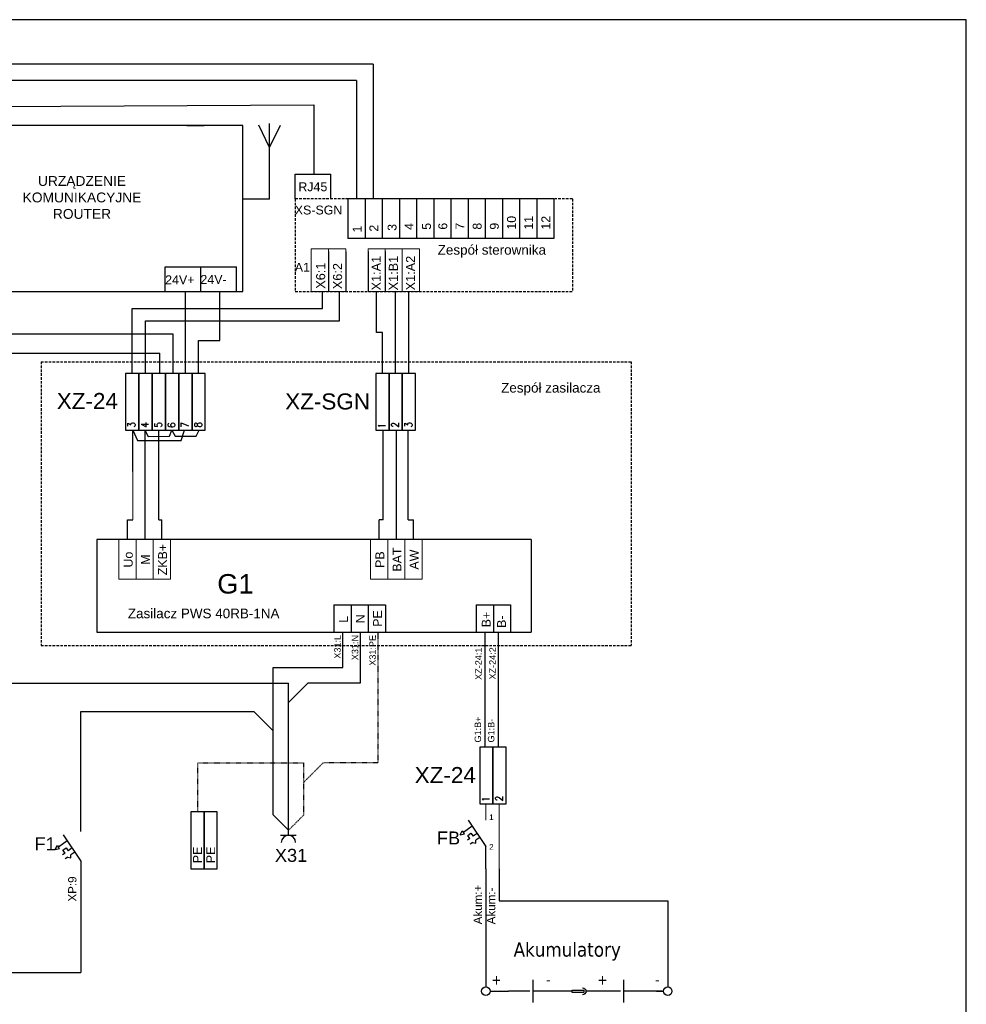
# Model space of a CAD drawing. Header units: millimetres. Extents: x -2674 to -2269, y -551 to -111.
# Tile 5 of 5: x -2452 to -2269, y -302 to -111. Entities that reach past the tile are written whole.
import ezdxf
from ezdxf.enums import TextEntityAlignment as Align

# ---------------------------------------------------------------- set-up
doc = ezdxf.new("R2010")
doc.units = ezdxf.units.MM
doc.linetypes.add('DASHED', pattern=[0.75, 0.5, -0.25])
doc.layers.add('-APP_COMANDI', color=1, linetype='Continuous')
doc.layers.add('Aparatura', color=7, linetype='Continuous')
for name, color, linetype, lineweight in [('EPLAN100', 7, 'Continuous', 13), ('EPLAN300', 5, 'Continuous', 5), ('EPLAN311', 1, 'Continuous', 5), ('EPLAN400', 5, 'Continuous', 9), ('EPLAN420', 7, 'Continuous', 9)]:
    doc.layers.add(name, color=color, linetype=linetype, lineweight=lineweight)
doc.layers.add('rzutnie', color=3, linetype='Continuous', plot=False)
doc.styles.add('ARIAL', font='arial.ttf', dxfattribs={"height": 25})
doc.styles.get("Standard").update_dxf_attribs({"font": 'arial.ttf'})
doc.styles.add('Tahoma', font='tahoma.ttf')
doc.linetypes.add('ZYGZAK', pattern='A,0.00254,-5.08,[131,ltypeshp.shx,S=5.08,R=0,X=-5.08,Y=0],-10.16,[131,ltypeshp.shx,S=5.08,R=180,X=5.08,Y=0],-5.08', length=20.32254)

msp = doc.modelspace()

# ---------------------------------------------------------------- linework, layer by layer
at = {"layer": '-APP_COMANDI', "color": 1, "linetype": 'DASHED', "lineweight": 30}
for p, q in [((-2345.18, -145.97), (-2398.98, -145.97)), ((-2398.98, -145.97), (-2398.98, -163.94)), ((-2398.98, -163.94), (-2345.18, -163.94)), ((-2448.29, -177.56), (-2333.78, -177.56)), ((-2448.29, -232.63), (-2333.78, -232.63))]:
    msp.add_line(p, q, dxfattribs=at)
at = {"layer": '-APP_COMANDI', "linetype": 'DASHED', "lineweight": 30}
for p, q in [((-2345.18, -145.97), (-2345.18, -163.94)), ((-2448.29, -177.56), (-2448.29, -232.63)), ((-2333.78, -177.56), (-2333.78, -232.63))]:
    msp.add_line(p, q, dxfattribs=at)
at = {"layer": 'Aparatura', "color": 2}
for p, q in [((-2383.81, -119.87), (-2557.8, -119.87)), ((-2383.81, -119.87), (-2383.81, -145.97)), ((-2387.08, -123.02), (-2554.92, -123.02)), ((-2387.08, -123.02), (-2387.08, -145.97))]:
    msp.add_line(p, q, dxfattribs=at)
at = {"layer": 'Aparatura', "color": 2, "linetype": 'ZYGZAK', "ltscale": 0.1}
msp.add_line((-2463.78, -128.09), (-2395.34, -127.76), dxfattribs=at)
at = {"layer": 'Aparatura', "color": 2, "linetype": 'ZYGZAK', "ltscale": 0.8}
msp.add_line((-2395.34, -127.76), (-2395.34, -141.19), dxfattribs=at)
at = {"layer": 'Aparatura', "color": 7, "linetype": 'Continuous', "lineweight": 30}
for p, q in [((-2409.12, -131.77), (-2470.69, -131.77)), ((-2409.12, -163.94), (-2409.12, -131.77)), ((-2470.69, -163.94), (-2409.12, -163.94)), ((-2353.19, -212.05), (-2437.45, -212.05)), ((-2437.45, -212.05), (-2437.45, -230.02)), ((-2437.45, -230.02), (-2353.19, -230.02))]:
    msp.add_line(p, q, dxfattribs=at)
at = {"layer": 'Aparatura', "color": 151}
for p, q in [((-2419.97, -131.77), (-2416.63, -131.77)), ((-2416.63, -131.77), (-2418.3, -131.77))]:
    msp.add_line(p, q, dxfattribs=at)
at = {"layer": 'Aparatura'}
for p, q in [((-2403.94, -136.03), (-2406.04, -131.67)), ((-2403.94, -146.01), (-2403.94, -131.36)), ((-2403.94, -136.03), (-2401.84, -131.67)), ((-2398.98, -145.97), (-2398.98, -141.19)), ((-2398.98, -141.19), (-2392.06, -141.19)), ((-2392.06, -145.97), (-2392.06, -141.19)), ((-2403.94, -146.01), (-2409.12, -146.01)), ((-2388.75, -145.97), (-2388.75, -153.67)), ((-2348.77, -145.97), (-2388.75, -145.97)), ((-2385.42, -145.97), (-2385.42, -153.67)), ((-2382.09, -145.97), (-2382.09, -153.67)), ((-2378.76, -145.97), (-2378.76, -153.67)), ((-2375.43, -145.97), (-2375.43, -153.67)), ((-2372.09, -145.97), (-2372.09, -153.67)), ((-2368.76, -145.97), (-2368.76, -153.67)), ((-2368.76, -145.97), (-2368.76, -153.67)), ((-2365.43, -145.97), (-2365.43, -153.67)), ((-2365.43, -145.97), (-2365.43, -153.67)), ((-2362.1, -145.97), (-2362.1, -153.67)), ((-2362.1, -145.97), (-2362.1, -153.67)), ((-2358.76, -145.97), (-2358.76, -153.67)), ((-2358.76, -145.97), (-2358.76, -153.67)), ((-2355.43, -145.97), (-2355.43, -153.67)), ((-2355.43, -145.97), (-2355.43, -153.67)), ((-2352.1, -145.97), (-2352.1, -153.67)), ((-2352.1, -145.97), (-2352.1, -153.67)), ((-2348.77, -145.97), (-2348.77, -153.67)), ((-2348.77, -153.67), (-2388.75, -153.67)), ((-2392.51, -156.2), (-2392.51, -163.94)), ((-2389.17, -156.2), (-2389.17, -163.94)), ((-2384.84, -156.2), (-2384.84, -163.94)), ((-2381.51, -156.2), (-2381.51, -163.94)), ((-2424.23, -163.94), (-2424.23, -159.17)), ((-2424.23, -159.17), (-2417.31, -159.17)), ((-2417.31, -163.94), (-2417.31, -159.17)), ((-2417.31, -163.94), (-2417.31, -159.17)), ((-2417.31, -159.17), (-2410.39, -159.17)), ((-2410.39, -163.94), (-2410.39, -159.17)), ((-2420.23, -179.85), (-2420.23, -163.94)), ((-2413.62, -173.48), (-2413.62, -163.94)), ((-2393.65, -167.23), (-2393.65, -163.94)), ((-2390.34, -169.62), (-2390.34, -163.94)), ((-2383.17, -171.9), (-2383.18, -163.94)), ((-2379.49, -179.85), (-2379.49, -163.94)), ((-2376.91, -179.85), (-2376.91, -163.94)), ((-2430.59, -179.85), (-2430.59, -167.23)), ((-2430.59, -167.23), (-2393.65, -167.23)), ((-2428.02, -179.85), (-2428.02, -169.62)), ((-2428.02, -169.62), (-2390.34, -169.62)), ((-2382.03, -171.9), (-2383.18, -171.9)), ((-2382.03, -179.85), (-2382.03, -171.9)), ((-2492.53, -172.16), (-2422.71, -172.16)), ((-2422.71, -172.16), (-2422.71, -179.85)), ((-2417.74, -179.85), (-2417.74, -173.48)), ((-2417.74, -173.48), (-2413.62, -173.48)), ((-2499.91, -175.87), (-2425.24, -175.9)), ((-2425.32, -175.91), (-2425.32, -179.85)), ((-2430.48, -190.86), (-2429.6, -192.87)), ((-2430.48, -198.83), (-2430.48, -190.86)), ((-2428.16, -190.86), (-2427.49, -192.07)), ((-2428.16, -190.86), (-2428.16, -212.05)), ((-2425.45, -208.25), (-2425.45, -190.86)), ((-2423.39, -192.03), (-2422.88, -190.86)), ((-2422.88, -190.86), (-2422.25, -192.03)), ((-2421.11, -192.87), (-2420.43, -190.86)), ((-2418.19, -192.03), (-2417.58, -190.86)), ((-2381.92, -208.25), (-2381.92, -190.86)), ((-2379.34, -212.05), (-2379.34, -190.86)), ((-2377.02, -208.25), (-2377.02, -190.86)), ((-2429.6, -192.87), (-2421.11, -192.87)), ((-2427.49, -192.07), (-2423.39, -192.03)), ((-2422.25, -192.03), (-2418.19, -192.03)), ((-2431.5, -212.05), (-2431.5, -208.25)), ((-2431.5, -208.25), (-2430.48, -208.25)), ((-2425.45, -208.25), (-2424.83, -208.25)), ((-2424.83, -212.05), (-2424.83, -208.25)), ((-2381.92, -208.25), (-2382.67, -208.25)), ((-2382.67, -212.05), (-2382.67, -208.25)), ((-2377.02, -208.25), (-2376.01, -208.25)), ((-2376.01, -212.05), (-2376.01, -208.25)), ((-2391.44, -224.72), (-2391.44, -230.02)), ((-2391.44, -224.72), (-2381.44, -224.72)), ((-2388.11, -224.72), (-2388.11, -230.02)), ((-2384.78, -224.72), (-2384.78, -230.02)), ((-2381.44, -224.72), (-2381.44, -230.02)), ((-2363.85, -224.72), (-2363.85, -230.02)), ((-2363.85, -224.72), (-2357.19, -224.72)), ((-2360.52, -224.72), (-2360.52, -230.02)), ((-2357.19, -224.72), (-2357.19, -230.02)), ((-2362.11, -252.32), (-2362.11, -230.02)), ((-2359.53, -252.32), (-2359.53, -230.02)), ((-2401.8, -269.43), (-2398.75, -269.43)), ((-2361.96, -275.93), (-2361.96, -271.6)), ((-2361.96, -275.93), (-2361.96, -297.47)), ((-2359.38, -275.93), (-2359.38, -282.16)), ((-2359.38, -282.16), (-2326.68, -282.16)), ((-2326.68, -282.16), (-2326.68, -297.47))]:
    msp.add_line(p, q, dxfattribs=at)
at = {"layer": 'Aparatura', "color": 0}
for p, q in [((-2441.71, -163.94), (-2437.52, -163.94)), ((-2366.97, -269.33), (-2366.54, -268.57)), ((-2366.97, -269.33), (-2366.11, -269.16)), ((-2366.54, -268.57), (-2366.33, -268.87)), ((-2364.62, -267.64), (-2366.33, -268.87)), ((-2366.11, -269.16), (-2366.33, -268.87)), ((-2365.48, -269.46), (-2364.86, -269)), ((-2364.86, -269), (-2364.42, -269.59)), ((-2363.68, -269.05), (-2364.42, -269.59)), ((-2443.2, -270.48), (-2444.91, -271.7)), ((-2365.05, -270.04), (-2365.52, -270.38)), ((-2365.05, -270.04), (-2365.48, -269.46)), ((-2365.05, -270.04), (-2365.05, -270.04)), ((-2364.53, -270.81), (-2365, -271.16)), ((-2364.53, -270.81), (-2364.53, -270.81)), ((-2364.53, -270.81), (-2363.94, -270.94)), ((-2363.94, -270.94), (-2363.9, -270.36)), ((-2363.15, -269.83), (-2363.9, -270.36)), ((-2445.55, -272.16), (-2445.12, -271.4)), ((-2445.55, -272.16), (-2444.7, -272)), ((-2445.12, -271.4), (-2444.91, -271.7)), ((-2444.7, -272), (-2444.91, -271.7)), ((-2443.63, -272.87), (-2444.11, -273.22)), ((-2444.06, -272.3), (-2443.44, -271.84)), ((-2443.63, -272.87), (-2444.06, -272.3)), ((-2443.63, -272.87), (-2443.63, -272.87)), ((-2443.44, -271.84), (-2443.01, -272.42)), ((-2442.26, -271.89), (-2443.01, -272.42)), ((-2441.74, -272.67), (-2442.48, -273.2)), ((-2443.11, -273.65), (-2443.58, -274)), ((-2443.11, -273.65), (-2443.11, -273.65)), ((-2443.11, -273.65), (-2442.52, -273.77)), ((-2442.52, -273.77), (-2442.48, -273.2))]:
    msp.add_line(p, q, dxfattribs=at)
at = {"layer": 'Aparatura', "lineweight": 30}
msp.add_line((-2353.19, -212.05), (-2353.19, -230.02), dxfattribs=at)
at = {"layer": 'Aparatura', "color": 3}
for p, q in [((-2389.75, -236.89), (-2389.75, -230.02)), ((-2403.26, -265.48), (-2403.26, -236.89)), ((-2403.26, -236.89), (-2389.75, -236.89)), ((-2440.54, -268.68), (-2440.54, -245.4)), ((-2440.54, -245.4), (-2407, -245.4)), ((-2407, -245.4), (-2403.26, -249.15)), ((-2403.26, -265.48), (-2400.27, -268.46)), ((-2477.07, -296.02), (-2440.54, -296.02))]:
    msp.add_line(p, q, dxfattribs=at)
at = {"layer": 'Aparatura', "color": 5}
for p, q in [((-2386.35, -230.02), (-2386.35, -239.92)), ((-2462.1, -239.92), (-2400.27, -239.92)), ((-2400.27, -269.43), (-2400.27, -239.92)), ((-2396.53, -239.92), (-2400.27, -243.66)), ((-2386.35, -239.92), (-2396.53, -239.92))]:
    msp.add_line(p, q, dxfattribs=at)
at = {"layer": 'Aparatura', "color": 3, "linetype": 'DASHED', "ltscale": 0.1}
for p, q in [((-2382.94, -230.02), (-2382.94, -255.38)), ((-2417.89, -255.38), (-2397.29, -255.38)), ((-2417.89, -264.91), (-2417.89, -255.38)), ((-2397.29, -265.48), (-2397.29, -255.38)), ((-2393.55, -255.38), (-2397.29, -259.13)), ((-2382.94, -255.38), (-2393.55, -255.38)), ((-2397.29, -265.48), (-2400.27, -268.46))]:
    msp.add_line(p, q, dxfattribs=at)
at = {"layer": 'Aparatura', "color": 0, "linetype": 'Continuous'}
for p, q in [((-2365.39, -266.5), (-2361.96, -271.6)), ((-2443.97, -269.33), (-2440.54, -274.44))]:
    msp.add_line(p, q, dxfattribs=at)
at = {"layer": 'Aparatura', "color": 3, "linetype": 'Continuous'}
msp.add_line((-2440.54, -274.44), (-2440.54, -296.02), dxfattribs=at)
at = {"layer": 'Aparatura'}
for points in [[(-2429.34, -190.86), (-2429.34, -179.85), (-2431.92, -179.85), (-2431.92, -190.86)], [(-2429.34, -190.86), (-2429.34, -179.85), (-2431.92, -179.85), (-2431.92, -190.86)], [(-2426.73, -190.86), (-2426.73, -179.85), (-2429.34, -179.85), (-2429.34, -190.86)], [(-2426.73, -190.86), (-2426.73, -179.85), (-2429.34, -179.85), (-2429.34, -190.86)], [(-2424.15, -190.86), (-2424.15, -179.85), (-2426.73, -179.85), (-2426.73, -190.86)], [(-2424.15, -190.86), (-2424.15, -179.85), (-2426.73, -179.85), (-2426.73, -190.86)], [(-2421.57, -190.86), (-2421.57, -179.85), (-2424.15, -179.85), (-2424.15, -190.86)], [(-2421.57, -190.86), (-2421.57, -179.85), (-2424.15, -179.85), (-2424.15, -190.86)], [(-2418.99, -190.86), (-2418.99, -179.85), (-2421.57, -179.85), (-2421.57, -190.86)], [(-2418.99, -190.86), (-2418.99, -179.85), (-2421.57, -179.85), (-2421.57, -190.86)], [(-2416.41, -190.86), (-2416.41, -179.85), (-2418.99, -179.85), (-2418.99, -190.86)], [(-2416.41, -190.86), (-2416.41, -179.85), (-2418.99, -179.85), (-2418.99, -190.86)], [(-2380.76, -190.86), (-2380.76, -179.85), (-2383.34, -179.85), (-2383.34, -190.86)], [(-2380.76, -190.86), (-2380.76, -179.85), (-2383.34, -179.85), (-2383.34, -190.86)], [(-2378.18, -190.86), (-2378.18, -179.85), (-2380.76, -179.85), (-2380.76, -190.86)], [(-2378.18, -190.86), (-2378.18, -179.85), (-2380.76, -179.85), (-2380.76, -190.86)], [(-2375.6, -190.86), (-2375.6, -179.85), (-2378.18, -179.85), (-2378.18, -190.86)], [(-2375.6, -190.86), (-2375.6, -179.85), (-2378.18, -179.85), (-2378.18, -190.86)], [(-2418.5, -189.91), (-2418.44, -190.08), (-2418.3, -190.14), (-2418.18, -190.14), (-2418.04, -190.08), (-2417.95, -189.97), (-2417.9, -189.77), (-2417.84, -189.6), (-2417.7, -189.48), (-2417.55, -189.42), (-2417.35, -189.42), (-2417.24, -189.48), (-2417.15, -189.54), (-2417.09, -189.71), (-2417.09, -189.91), (-2417.15, -190.08), (-2417.24, -190.14), (-2417.35, -190.2), (-2417.55, -190.2), (-2417.7, -190.14), (-2417.84, -190.03), (-2417.9, -189.85), (-2417.95, -189.65), (-2418.04, -189.54), (-2418.18, -189.48), (-2418.3, -189.48), (-2418.44, -189.54), (-2418.5, -189.71)], [(-2418.5, -189.91), (-2418.44, -190.08), (-2418.3, -190.14), (-2418.18, -190.14), (-2418.04, -190.08), (-2417.95, -189.97), (-2417.9, -189.77), (-2417.84, -189.6), (-2417.7, -189.48), (-2417.55, -189.42), (-2417.35, -189.42), (-2417.24, -189.48), (-2417.15, -189.54), (-2417.09, -189.71), (-2417.09, -189.91), (-2417.15, -190.08), (-2417.24, -190.14), (-2417.35, -190.2), (-2417.55, -190.2), (-2417.7, -190.14), (-2417.84, -190.03), (-2417.9, -189.85), (-2417.95, -189.65), (-2418.04, -189.54), (-2418.18, -189.48), (-2418.3, -189.48), (-2418.44, -189.54), (-2418.5, -189.71)], [(-2360.59, -263.33), (-2360.59, -252.32), (-2363.17, -252.32), (-2363.17, -263.33)], [(-2358.01, -263.33), (-2358.01, -252.32), (-2360.59, -252.32), (-2360.59, -263.33)], [(-2416.66, -275.92), (-2416.66, -264.91), (-2419.24, -264.91), (-2419.24, -275.92)], [(-2414.08, -275.92), (-2414.08, -264.91), (-2416.66, -264.91), (-2416.66, -275.92)], [(-2414.08, -275.92), (-2414.08, -264.91), (-2416.66, -264.91), (-2416.66, -275.92)]]:
    msp.add_lwpolyline(points, close=True, dxfattribs=at)
for points in [[(-2431.43, -190.08), (-2431.43, -189.48), (-2430.88, -189.8), (-2430.88, -189.65), (-2430.83, -189.54), (-2430.77, -189.48), (-2430.57, -189.42), (-2430.43, -189.42), (-2430.22, -189.48), (-2430.08, -189.6), (-2430.02, -189.77), (-2430.02, -189.91), (-2430.08, -190.08), (-2430.14, -190.14), (-2430.28, -190.2)], [(-2431.43, -190.08), (-2431.43, -189.48), (-2430.88, -189.8), (-2430.88, -189.65), (-2430.83, -189.54), (-2430.77, -189.48), (-2430.57, -189.42), (-2430.43, -189.42), (-2430.22, -189.48), (-2430.08, -189.6), (-2430.02, -189.77), (-2430.02, -189.91), (-2430.08, -190.08), (-2430.14, -190.14), (-2430.28, -190.2)], [(-2428.85, -189.65), (-2427.9, -190.2), (-2427.9, -189.37)], [(-2428.85, -189.65), (-2427.9, -190.2), (-2427.9, -189.37)], [(-2428.85, -189.65), (-2427.44, -189.65)], [(-2428.85, -189.65), (-2427.44, -189.65)], [(-2426.27, -189.54), (-2426.27, -190.08), (-2425.67, -190.14), (-2425.72, -190.08), (-2425.78, -189.91), (-2425.78, -189.77), (-2425.72, -189.6), (-2425.58, -189.48), (-2425.38, -189.42), (-2425.24, -189.42), (-2425.04, -189.48), (-2424.92, -189.6), (-2424.83, -189.77), (-2424.83, -189.91), (-2424.92, -190.08), (-2424.98, -190.14), (-2425.12, -190.2)], [(-2426.27, -189.54), (-2426.27, -190.08), (-2425.67, -190.14), (-2425.72, -190.08), (-2425.78, -189.91), (-2425.78, -189.77), (-2425.72, -189.6), (-2425.58, -189.48), (-2425.38, -189.42), (-2425.24, -189.42), (-2425.04, -189.48), (-2424.92, -189.6), (-2424.83, -189.77), (-2424.83, -189.91), (-2424.92, -190.08), (-2424.98, -190.14), (-2425.12, -190.2)], [(-2423.49, -189.54), (-2423.6, -189.6), (-2423.69, -189.77), (-2423.69, -189.85), (-2423.6, -190.03), (-2423.4, -190.14), (-2423.06, -190.2), (-2422.74, -190.2), (-2422.46, -190.14), (-2422.34, -190.03), (-2422.25, -189.85), (-2422.25, -189.8), (-2422.34, -189.65), (-2422.46, -189.54), (-2422.66, -189.48), (-2422.74, -189.48), (-2422.94, -189.54), (-2423.06, -189.65), (-2423.14, -189.8), (-2423.14, -189.85), (-2423.06, -190.03), (-2422.94, -190.14), (-2422.74, -190.2)], [(-2423.49, -189.54), (-2423.6, -189.6), (-2423.69, -189.77), (-2423.69, -189.85), (-2423.6, -190.03), (-2423.4, -190.14), (-2423.06, -190.2), (-2422.74, -190.2), (-2422.46, -190.14), (-2422.34, -190.03), (-2422.25, -189.85), (-2422.25, -189.8), (-2422.34, -189.65), (-2422.46, -189.54), (-2422.66, -189.48), (-2422.74, -189.48), (-2422.94, -189.54), (-2423.06, -189.65), (-2423.14, -189.8), (-2423.14, -189.85), (-2423.06, -190.03), (-2422.94, -190.14), (-2422.74, -190.2)], [(-2421.08, -190.2), (-2421.08, -189.42), (-2419.67, -189.97)], [(-2421.08, -190.2), (-2421.08, -189.42), (-2419.67, -189.97)], [(-2382.59, -190.2), (-2382.65, -190.08), (-2382.85, -189.91), (-2381.45, -189.91)], [(-2382.59, -190.2), (-2382.65, -190.08), (-2382.85, -189.91), (-2381.45, -189.91)], [(-2379.95, -190.14), (-2380.01, -190.14), (-2380.16, -190.08), (-2380.21, -190.03), (-2380.27, -189.91), (-2380.27, -189.71), (-2380.21, -189.6), (-2380.16, -189.54), (-2380.01, -189.48), (-2379.87, -189.48), (-2379.73, -189.54), (-2379.52, -189.65), (-2378.87, -190.2), (-2378.87, -189.42)], [(-2379.95, -190.14), (-2380.01, -190.14), (-2380.16, -190.08), (-2380.21, -190.03), (-2380.27, -189.91), (-2380.27, -189.71), (-2380.21, -189.6), (-2380.16, -189.54), (-2380.01, -189.48), (-2379.87, -189.48), (-2379.73, -189.54), (-2379.52, -189.65), (-2378.87, -190.2), (-2378.87, -189.42)], [(-2377.69, -190.08), (-2377.69, -189.48), (-2377.14, -189.8), (-2377.14, -189.65), (-2377.09, -189.54), (-2377.03, -189.48), (-2376.83, -189.42), (-2376.69, -189.42), (-2376.49, -189.48), (-2376.34, -189.6), (-2376.28, -189.77), (-2376.28, -189.91), (-2376.34, -190.08), (-2376.4, -190.14), (-2376.54, -190.2)], [(-2377.69, -190.08), (-2377.69, -189.48), (-2377.14, -189.8), (-2377.14, -189.65), (-2377.09, -189.54), (-2377.03, -189.48), (-2376.83, -189.42), (-2376.69, -189.42), (-2376.49, -189.48), (-2376.34, -189.6), (-2376.28, -189.77), (-2376.28, -189.91), (-2376.34, -190.08), (-2376.4, -190.14), (-2376.54, -190.2)], [(-2362.42, -262.67), (-2362.48, -262.55), (-2362.68, -262.38), (-2361.28, -262.38)], [(-2359.79, -262.61), (-2359.84, -262.61), (-2359.99, -262.55), (-2360.04, -262.49), (-2360.1, -262.38), (-2360.1, -262.18), (-2360.04, -262.06), (-2359.99, -262.01), (-2359.84, -261.95), (-2359.7, -261.95), (-2359.56, -262.01), (-2359.36, -262.12), (-2358.7, -262.67), (-2358.7, -261.89)], [(-2416.66, -275.92), (-2416.66, -264.91), (-2419.24, -264.91), (-2419.24, -275.92)]]:
    msp.add_lwpolyline(points, dxfattribs=at)
at = {"layer": 'Aparatura', "color": 26}
msp.add_lwpolyline([(-2345.21, -299.46), (-2342.99, -299.46), (-2342.99, -299.92), (-2345.21, -299.92)], close=True, dxfattribs=at)
msp.add_lwpolyline([(-2343.23, -299, -1), (-2343.23, -300.36, -1)], format="xyb", dxfattribs=at)
at = {"layer": 'Aparatura'}
msp.add_arc((-2400.27, -270.82), 1.39, 0, 180, dxfattribs=at)
at = {"layer": 'EPLAN100'}
for p, q in [((-2430.48, -208.25), (-2430.48, -198.83)), ((-2361.96, -266.5), (-2361.96, -263.33)), ((-2359.38, -275.93), (-2359.38, -263.33))]:
    msp.add_line(p, q, dxfattribs=at)
for points in [[(-2395.84, -155.66), (-2392.51, -155.66), (-2392.51, -163.94), (-2395.84, -163.94)], [(-2392.51, -155.66), (-2389.17, -155.66), (-2389.17, -163.94), (-2392.51, -163.94)], [(-2384.84, -155.66), (-2381.51, -155.66), (-2381.51, -163.94), (-2384.84, -163.94)], [(-2381.51, -155.66), (-2378.18, -155.66), (-2378.18, -163.94), (-2381.51, -163.94)], [(-2378.18, -155.66), (-2374.84, -155.66), (-2374.84, -163.94), (-2378.18, -163.94)], [(-2433.16, -212.05), (-2429.83, -212.05), (-2429.83, -219.74), (-2433.16, -219.74)], [(-2429.83, -212.05), (-2426.5, -212.05), (-2426.5, -219.74), (-2429.83, -219.74)], [(-2426.5, -212.05), (-2423.17, -212.05), (-2423.17, -219.74), (-2426.5, -219.74)], [(-2384.34, -212.05), (-2381.01, -212.05), (-2381.01, -219.74), (-2384.34, -219.74)], [(-2381.01, -212.05), (-2377.68, -212.05), (-2377.68, -219.74), (-2381.01, -219.74)], [(-2377.68, -212.05), (-2374.34, -212.05), (-2374.34, -219.74), (-2377.68, -219.74)]]:
    msp.add_lwpolyline(points, close=True, dxfattribs=at)
at = {"layer": 'EPLAN300', "color": 5, "linetype": 'Continuous', "lineweight": 25, "ltscale": 4}
for p, q in [((-2352.81, -301.88), (-2352.81, -297.47)), ((-2335.17, -301.88), (-2335.17, -297.47)), ((-2353.47, -299.67), (-2357.55, -299.67)), ((-2348.73, -299.67), (-2352.81, -299.67)), ((-2335.83, -299.67), (-2342.55, -299.67)), ((-2331.09, -299.67), (-2335.17, -299.67))]:
    msp.add_line(p, q, dxfattribs=at)
at = {"layer": 'EPLAN300', "color": 1, "linetype": 'Continuous', "lineweight": 25, "ltscale": 4}
for centre in [(-2361.96, -299.68), (-2326.68, -299.67)]:
    msp.add_circle(centre, 0.827, dxfattribs=at)
at = {"layer": 'EPLAN311', "color": 1, "linetype": 'Continuous', "lineweight": 25, "ltscale": 4}
for p, q in [((-2361.96, -297.47), (-2361.96, -298.85)), ((-2326.68, -297.47), (-2326.68, -298.85)), ((-2361.13, -299.67), (-2359.75, -299.67)), ((-2328.88, -299.67), (-2327.51, -299.67))]:
    msp.add_line(p, q, dxfattribs=at)
at = {"layer": 'EPLAN311', "color": 26, "linetype": 'Continuous', "lineweight": 25, "ltscale": 4}
for p, q in [((-2361.13, -299.67), (-2357.55, -299.67)), ((-2345.21, -299.67), (-2348.73, -299.67)), ((-2327.51, -299.67), (-2331.09, -299.67))]:
    msp.add_line(p, q, dxfattribs=at)
at = {"layer": 'rzutnie'}
msp.add_lwpolyline([(-2658.74, -111.22), (-2658.74, -398.22), (-2268.74, -398.22), (-2268.74, -111.22)], close=True, dxfattribs=at)

# ---------------------------------------------------------------- texts
at = {"insert": (-2440.34, -145.71), "char_height": 1.9152, "width": 53.2904, "attachment_point": 5}
msp.add_mtext('\\C7;URZĄDZENIE\\PKOMUNIKACYJNE \\PROUTER', dxfattribs=at)
at = {"layer": 'Aparatura', "color": 7}
for s, height, p in [('RJ45', 1.724, (-2398.36, -144.49)), ('XS-SGN', 1.724, (-2399.05, -149)), ('Zespół sterownika', 1.8673, (-2371.32, -156.8)), ('A1', 1.724, (-2399.05, -160.11)), ('24V+', 1.724, (-2424.2, -162.54)), ('24V-', 1.724, (-2417.36, -162.46)), ('Zespół zasilacza', 1.8673, (-2359.01, -183.55)), ('Zasilacz PWS 40RB-1NA', 1.8673, (-2431.44, -227.33)), ('1', 1.1, (-2361.33, -266.48)), ('2', 1.1, (-2361.33, -272.24))]:
    msp.add_text(s, height=height, dxfattribs=at).set_placement(p)
for s, height, p in [('4', 1.72, (-2376.02, -152)), ('5', 1.72, (-2372.63, -151.97)), ('6', 1.72, (-2369.47, -151.95)), ('7', 1.72, (-2366.14, -151.95)), ('8', 1.72, (-2362.8, -151.95)), ('9', 1.72, (-2359.47, -151.95)), ('10', 1.724, (-2356.14, -151.95)), ('11', 1.724, (-2352.81, -151.95)), ('12', 1.724, (-2349.47, -151.95)), ('1', 1.72, (-2386.09, -152.5)), ('2', 1.72, (-2382.85, -152.33)), ('3', 1.72, (-2379.31, -152.18)), ('X1:A1', 1.764, (-2382.37, -163.74)), ('X1:B1', 1.764, (-2379.04, -163.73)), ('X1:A2', 1.764, (-2375.71, -163.73)), ('X6:1', 1.764, (-2393.15, -163.41)), ('X6:2', 1.764, (-2389.87, -163.49)), ('L', 1.72, (-2388.75, -228.21)), ('N', 1.72, (-2385.48, -228.29)), ('PE', 1.724, (-2382.13, -228.99)), ('B+', 1.724, (-2361.04, -229.08)), ('B-', 1.724, (-2358.07, -229.2)), ('PE', 1.724, (-2417.08, -274.85)), ('PE', 1.724, (-2414.5, -274.85))]:
    msp.add_text(s, height=height, rotation=90, dxfattribs=at).set_placement(p)
for s, height, p in [('ZKB+', 1.724, (-2423.84, -215.95)), ('BAT', 1.724, (-2378.35, -215.95)), ('Uo', 1.724, (-2430.5, -215.95)), ('M', 1.72, (-2427.17, -215.95)), ('PB', 1.724, (-2381.68, -215.95)), ('AW', 1.724, (-2375.02, -215.95))]:
    msp.add_text(s, height=height, rotation=90, dxfattribs=at).set_placement(p, align=Align.CENTER)
at = {"layer": 'Aparatura', "color": 0, "style": 'ARIAL'}
msp.add_text('G1', height=3.78, dxfattribs=at).set_placement((-2414.09, -222.54))
at = {"layer": 'Aparatura', "color": 104}
for s, p in [('X31:L', (-2390.13, -230.57)), ('X31:N', (-2386.72, -230.57)), ('X31:PE', (-2383.32, -230.57))]:
    msp.add_text(s, height=1.26, rotation=89.835, dxfattribs=at).set_placement(p, align=Align.RIGHT)
for s, height, rotation, p in [('XZ-24:1', 1.26, 89.835, (-2362.78, -239.28)), ('XZ-24:2', 1.26, 89.835, (-2360.06, -239.21)), ('G1:B+', 1.26, 89.835, (-2362.9, -251.43)), ('G1:B-', 1.26, 89.835, (-2360.32, -251.43)), ('XP:9', 1.609, 90, (-2441.42, -282.28)), ('Akum:+', 1.609, 90, (-2362.72, -286.7)), ('Akum:-', 1.609, 90, (-2360.14, -286.7))]:
    msp.add_text(s, height=height, rotation=rotation, dxfattribs=at).set_placement(p)
at = {"layer": 'Aparatura', "color": 1, "style": 'ARIAL'}
for s, p in [('FB', (-2371.46, -271.21)), ('F1', (-2449.54, -272.35)), ('X31', (-2402.9, -274.58))]:
    msp.add_text(s, height=2.52, dxfattribs=at).set_placement(p)
at = {"layer": 'Aparatura', "insert": (-2439.3, -185.19), "char_height": 3.119, "width": 5.5759, "attachment_point": 5, "style": 'ARIAL'}
msp.add_mtext('XZ-24', dxfattribs=at)
at = {"layer": 'Aparatura', "color": 0, "insert": (-2392.68, -185.29), "char_height": 3.119, "width": 5.5759, "attachment_point": 5, "style": 'ARIAL'}
msp.add_mtext('XZ-SGN', dxfattribs=at)
at = {"layer": 'Aparatura', "color": 1, "insert": (-2369.85, -257.75), "char_height": 3.119, "width": 5.5759, "attachment_point": 5, "style": 'ARIAL'}
msp.add_mtext('XZ-24', dxfattribs=at)
at = {"layer": 'EPLAN400', "color": 5, "style": 'Tahoma'}
msp.add_text('Akumulatory', height=2.7563, dxfattribs=at).set_placement((-2346.18, -292.97), align=Align.CENTER)
at = {"layer": 'EPLAN420', "color": 0, "style": 'Tahoma'}
for p in [(-2358.95, -299.01), (-2338.37, -299.01)]:
    msp.add_text('+', height=1.98, dxfattribs=at).set_placement(p, align=Align.BOTTOM_RIGHT)
for p in [(-2350.27, -299.01), (-2329.13, -299.01)]:
    msp.add_text('-', height=1.98, dxfattribs=at).set_placement(p, align=Align.BOTTOM_LEFT)

doc.saveas('drawing.dxf')
